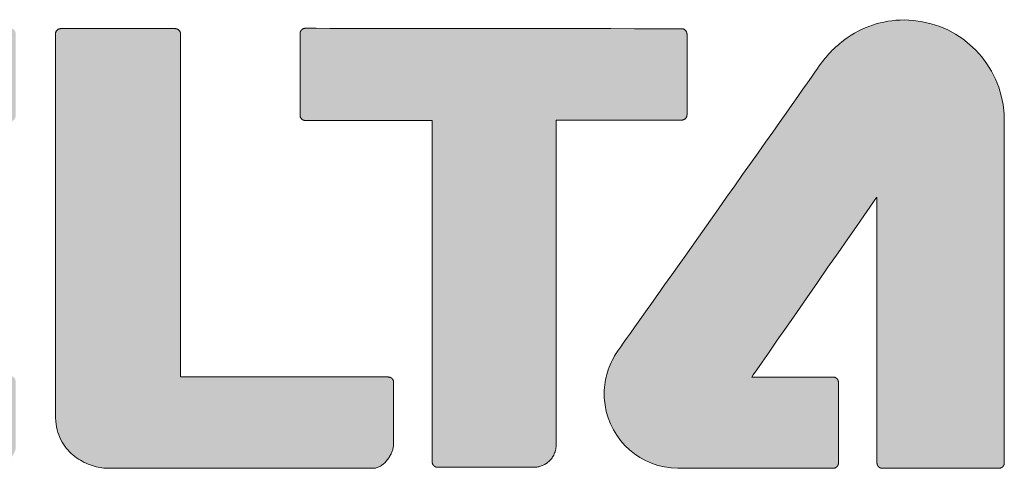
# Model space of a CAD drawing. Header units: millimetres. Extents: x 38 to 345, y 39 to 594.
# Tile 28 of 46: x 67.02 to 71.85, y 482.89 to 485.09. Entities that reach past the tile are written whole.
import ezdxf

# ---------------------------------------------------------------- set-up
doc = ezdxf.new("R2010")
doc.units = ezdxf.units.MM
doc.layers.add('PRINT', color=7, linetype='Continuous')

msp = doc.modelspace()

# ---------------------------------------------------------------- hatches: boundary and pattern name
at = {"layer": 'PRINT', "lineweight": 0}
h = msp.add_hatch(color=256, dxfattribs=at)
edge = h.paths.add_edge_path()
edge.add_spline(control_points=[(70.2881, 484.6027), (70.293, 484.6076), (70.2957, 484.6143), (70.2957, 484.6212), (70.2957, 484.6212), (70.2957, 485.0168), (70.2957, 485.0168), (70.2957, 485.0313), (70.284, 485.0429), (70.2696, 485.0429), (70.2696, 485.0429), (68.4248, 485.045), (68.4248, 485.045), (68.4181, 485.045), (68.4113, 485.0423), (68.4065, 485.0374), (68.4016, 485.0326), (68.3988, 485.0257), (68.3988, 485.019), (68.3988, 485.019), (68.3988, 484.619), (68.3988, 484.619), (68.3988, 484.6123), (68.4016, 484.6055), (68.4065, 484.6006), (68.4113, 484.5957), (68.4181, 484.5929), (68.4248, 484.5929), (68.4248, 484.5929), (69.0467, 484.5929), (69.0467, 484.5929), (69.0467, 484.5929), (69.0469, 482.919), (69.0469, 482.919), (69.0469, 482.912), (69.0496, 482.9054), (69.0545, 482.9006), (69.0594, 482.8956), (69.0662, 482.8929), (69.073, 482.8929), (69.1848, 482.8929), (69.5005, 482.8929), (69.5436, 482.8929), (69.5436, 482.8929), (69.5436, 482.8929), (69.5436, 482.8929), (69.5436, 482.8929), (69.5442, 482.8929), (69.5442, 482.8929), (69.568, 482.8932), (69.5949, 482.9012), (69.6172, 482.9204), (69.638, 482.9382), (69.6553, 482.9686), (69.655, 483.0115), (69.655, 483.0115), (69.655, 484.5821), (69.655, 484.5821), (69.655, 484.5821), (69.655, 484.595), (69.655, 484.595), (69.655, 484.595), (70.2696, 484.5951), (70.2696, 484.5951), (70.2766, 484.5951), (70.2832, 484.5979), (70.2881, 484.6027), (70.2881, 484.6027), (70.2881, 484.6027), (70.2881, 484.6027)], knot_values=[0, 0, 0, 0, 1, 1, 1, 2, 2, 2, 3, 3, 3, 4, 4, 4, 5, 5, 5, 6, 6, 6, 7, 7, 7, 8, 8, 8, 9, 9, 9, 10, 10, 10, 11, 11, 11, 12, 12, 12, 13, 13, 13, 14, 14, 14, 15, 15, 15, 16, 16, 16, 17, 17, 17, 18, 18, 18, 19, 19, 19, 20, 20, 20, 21, 21, 21, 22, 22, 22, 23, 23, 23, 23], degree=3, periodic=0)
edge = h.paths.add_edge_path()
edge.add_spline(control_points=[(67.0045, 483.3143), (67.0045, 483.3212), (67.0017, 483.328), (66.9968, 483.3327), (66.992, 483.3376), (66.9853, 483.3404), (66.9784, 483.3404), (66.9784, 483.3404), (65.8118, 483.3404), (65.8118, 483.3404), (65.8118, 483.3404), (65.8118, 483.8113), (65.8118, 483.8113), (65.8118, 483.8113), (66.8176, 483.8113), (66.8176, 483.8113), (66.8247, 483.8113), (66.8312, 483.8139), (66.836, 483.819), (66.8409, 483.8237), (66.8436, 483.8303), (66.8436, 483.8373), (66.8436, 483.8373), (66.8436, 484.234), (66.8436, 484.234), (66.8436, 484.241), (66.8409, 484.2475), (66.836, 484.2524), (66.8312, 484.2573), (66.8247, 484.2601), (66.8176, 484.2601), (66.8176, 484.2601), (65.8154, 484.2601), (65.8154, 484.2601), (65.8154, 484.2601), (65.8154, 484.5889), (65.8154, 484.5889), (65.8154, 484.5889), (66.9784, 484.5889), (66.9784, 484.5889), (66.9855, 484.5889), (66.992, 484.5916), (66.9968, 484.5966), (67.0017, 484.6014), (67.0045, 484.608), (67.0045, 484.6151), (67.0045, 484.6151), (67.0045, 485.0189), (67.0045, 485.0189), (67.0045, 485.026), (67.0017, 485.0325), (66.9968, 485.0374), (66.992, 485.0423), (66.9855, 485.045), (66.9784, 485.045), (66.9784, 485.045), (65.2058, 485.045), (65.2058, 485.045), (65.199, 485.045), (65.1924, 485.0423), (65.1875, 485.0374), (65.1827, 485.0325), (65.1798, 485.0257), (65.1798, 485.0189), (65.1798, 485.0189), (65.1798, 483.1402), (65.1798, 483.1402), (65.1796, 483.061), (65.2196, 482.9981), (65.2735, 482.9549), (65.3277, 482.9114), (65.3952, 482.8882), (65.45, 482.8879), (65.45, 482.8879), (66.8876, 482.8879), (66.8876, 482.8879), (66.9175, 482.8885), (66.9454, 482.9037), (66.9684, 482.925), (66.9801, 482.9354), (66.9882, 482.9468), (66.994, 482.9569), (66.997, 482.9618), (66.9991, 482.9666), (67.0009, 482.9707), (67.0025, 482.9757), (67.004, 482.9769), (67.0045, 482.9866), (67.0045, 482.9866), (67.0045, 482.9878), (67.0045, 482.9878), (67.0045, 482.9878), (67.0045, 483.3143), (67.0045, 483.3143), (67.0045, 483.3143), (67.0045, 483.3143), (67.0045, 483.3143)], knot_values=[0, 0, 0, 0, 1, 1, 1, 2, 2, 2, 3, 3, 3, 4, 4, 4, 5, 5, 5, 6, 6, 6, 7, 7, 7, 8, 8, 8, 9, 9, 9, 10, 10, 10, 11, 11, 11, 12, 12, 12, 13, 13, 13, 14, 14, 14, 15, 15, 15, 16, 16, 16, 17, 17, 17, 18, 18, 18, 19, 19, 19, 20, 20, 20, 21, 21, 21, 22, 22, 22, 23, 23, 23, 24, 24, 24, 25, 25, 25, 26, 26, 26, 27, 27, 27, 28, 28, 28, 29, 29, 29, 30, 30, 30, 31, 31, 31, 32, 32, 32, 32], degree=3, periodic=0)
edge = h.paths.add_edge_path()
edge.add_spline(control_points=[(68.8573, 483.3095), (68.8573, 483.2274), (68.8573, 483.0412), (68.8574, 483.0045), (68.8574, 483.0045), (68.8573, 483.0036), (68.8573, 483.0036), (68.8573, 483.0036), (68.8574, 483.0035), (68.8574, 483.0035), (68.8563, 482.9812), (68.8462, 482.9551), (68.827, 482.9298), (68.8076, 482.9056), (68.7849, 482.8889), (68.7569, 482.8879), (68.7569, 482.8879), (68.7561, 482.8879), (68.7561, 482.8879), (68.7561, 482.8879), (68.7554, 482.8879), (68.7554, 482.8879), (68.7554, 482.8879), (67.4588, 482.8879), (67.4588, 482.8879), (67.4103, 482.8881), (67.3457, 482.9061), (67.2931, 482.9475), (67.2409, 482.9884), (67.2001, 483.0531), (67.2001, 483.1478), (67.2001, 483.1478), (67.2001, 484.1763), (67.2001, 484.1763), (67.2001, 484.1763), (67.2001, 484.793), (67.2001, 484.793), (67.2001, 484.793), (67.2001, 485.0174), (67.2001, 485.0174), (67.2001, 485.0317), (67.212, 485.0434), (67.2263, 485.0434), (67.2263, 485.0434), (67.787, 485.0434), (67.787, 485.0434), (67.7939, 485.0434), (67.8004, 485.0406), (67.8053, 485.0358), (67.8102, 485.0309), (67.8132, 485.0242), (67.8132, 485.0173), (67.8132, 485.0173), (67.813, 483.3356), (67.813, 483.3356), (67.813, 483.3356), (68.8315, 483.3356), (68.8315, 483.3356), (68.8382, 483.3356), (68.8449, 483.3329), (68.8497, 483.328), (68.8547, 483.323), (68.8573, 483.3165), (68.8573, 483.3095), (68.8573, 483.3095), (68.8573, 483.3095), (68.8573, 483.3095)], knot_values=[0, 0, 0, 0, 1, 1, 1, 2, 2, 2, 3, 3, 3, 4, 4, 4, 5, 5, 5, 6, 6, 6, 7, 7, 7, 8, 8, 8, 9, 9, 9, 10, 10, 10, 11, 11, 11, 12, 12, 12, 13, 13, 13, 14, 14, 14, 15, 15, 15, 16, 16, 16, 17, 17, 17, 18, 18, 18, 19, 19, 19, 20, 20, 20, 21, 21, 21, 22, 22, 22, 22], degree=3, periodic=0)
edge = h.paths.add_edge_path()
edge.add_spline(control_points=[(64.5466, 484.1034), (64.3135, 484.4327), (64.067, 484.7818), (64.0135, 484.8593), (64.0134, 484.8594), (64.0132, 484.8594), (64.0132, 484.8595), (63.9828, 484.9037), (63.9426, 484.9458), (63.9102, 484.9725), (63.8253, 485.0439), (63.7149, 485.0872), (63.595, 485.0872), (63.3239, 485.0872), (63.1041, 484.8675), (63.1041, 484.5964), (63.1041, 484.5964), (63.1041, 484.5963), (63.1041, 484.5963), (63.1041, 484.5963), (63.104, 484.5963), (63.104, 484.5963), (63.104, 484.5963), (63.104, 483.8485), (63.104, 483.8485), (63.104, 483.4591), (63.104, 483.0391), (63.1041, 482.9155), (63.1041, 482.9085), (63.1069, 482.9019), (63.1118, 482.8969), (63.1166, 482.8922), (63.1234, 482.8893), (63.1302, 482.8893), (63.1302, 482.8893), (63.7022, 482.8893), (63.7022, 482.8893), (63.709, 482.8893), (63.7156, 482.8922), (63.7206, 482.8969), (63.7254, 482.9019), (63.7283, 482.9085), (63.7283, 482.9155), (63.7283, 482.9155), (63.7283, 484.2199), (63.7283, 484.2199), (63.7283, 484.2199), (64.3423, 483.3368), (64.3423, 483.3368), (64.3423, 483.3368), (63.9433, 483.3368), (63.9433, 483.3368), (63.9364, 483.3368), (63.9297, 483.334), (63.9247, 483.3291), (63.92, 483.3242), (63.917, 483.3175), (63.917, 483.3107), (63.917, 483.3107), (63.917, 482.9155), (63.917, 482.9155), (63.917, 482.9085), (63.92, 482.902), (63.9247, 482.8969), (63.9299, 482.8921), (63.9364, 482.8893), (63.9433, 482.8893), (63.9433, 482.8893), (64.7007, 482.8893), (64.7007, 482.8893), (64.9023, 482.8893), (65.0655, 483.0527), (65.0655, 483.2543), (65.0655, 483.332), (65.041, 483.4044), (64.9993, 483.4637), (64.9989, 483.4644), (64.7798, 483.7739), (64.5466, 484.1034), (64.5466, 484.1034), (64.5466, 484.1034), (64.5466, 484.1034)], knot_values=[0, 0, 0, 0, 1, 1, 1, 2, 2, 2, 3, 3, 3, 4, 4, 4, 5, 5, 5, 6, 6, 6, 7, 7, 7, 8, 8, 8, 9, 9, 9, 10, 10, 10, 11, 11, 11, 12, 12, 12, 13, 13, 13, 14, 14, 14, 15, 15, 15, 16, 16, 16, 17, 17, 17, 18, 18, 18, 19, 19, 19, 20, 20, 20, 21, 21, 21, 22, 22, 22, 23, 23, 23, 24, 24, 24, 25, 25, 25, 26, 26, 26, 27, 27, 27, 27], degree=3, periodic=0)
edge = h.paths.add_edge_path()
edge.add_spline(control_points=[(71.3604, 485.0857), (71.6313, 485.0857), (71.8511, 484.866), (71.8511, 484.595), (71.8511, 484.595), (71.8511, 482.914), (71.8511, 482.914), (71.8511, 482.9071), (71.8484, 482.9006), (71.8434, 482.8956), (71.8385, 482.8907), (71.8319, 482.8879), (71.8249, 482.8879), (71.8249, 482.8879), (71.2532, 482.8879), (71.2532, 482.8879), (71.2462, 482.8879), (71.2395, 482.8907), (71.2346, 482.8955), (71.2298, 482.9006), (71.227, 482.9072), (71.227, 482.914), (71.227, 482.914), (71.2268, 484.2184), (71.2268, 484.2184), (71.2268, 484.2184), (70.6128, 483.3353), (70.6128, 483.3353), (70.6128, 483.3353), (71.012, 483.3353), (71.012, 483.3353), (71.019, 483.3353), (71.0255, 483.3326), (71.0306, 483.3277), (71.0354, 483.3227), (71.038, 483.3163), (71.038, 483.3093), (71.038, 483.3093), (71.038, 482.914), (71.038, 482.914), (71.038, 482.9071), (71.0354, 482.9006), (71.0306, 482.8956), (71.0255, 482.8907), (71.019, 482.8879), (71.012, 482.8879), (71.012, 482.8879), (70.2545, 482.8879), (70.2545, 482.8879), (70.0531, 482.8879), (69.8899, 483.0513), (69.8899, 483.2529), (69.8899, 483.3308), (69.9142, 483.4031), (69.9559, 483.4624), (69.9564, 483.463), (70.1758, 483.7725), (70.4088, 484.102), (70.6419, 484.4314), (70.8883, 484.7806), (70.9417, 484.8578), (70.9722, 484.9021), (71.0126, 484.9444), (71.0448, 484.9708), (71.1301, 485.0426), (71.2401, 485.0857), (71.3604, 485.0857)], knot_values=[0, 0, 0, 0, 1, 1, 1, 2, 2, 2, 3, 3, 3, 4, 4, 4, 5, 5, 5, 6, 6, 6, 7, 7, 7, 8, 8, 8, 9, 9, 9, 10, 10, 10, 11, 11, 11, 12, 12, 12, 13, 13, 13, 14, 14, 14, 15, 15, 15, 16, 16, 16, 17, 17, 17, 18, 18, 18, 19, 19, 19, 20, 20, 20, 21, 21, 21, 22, 22, 22, 22], degree=3, periodic=0)

# ---------------------------------------------------------------- linework, layer by layer
for points in [[(71.3604, 485.0857), (71.4058, 485.0836), (71.4501, 485.0775), (71.493, 485.0675), (71.5344, 485.0539), (71.5741, 485.0368), (71.6119, 485.0164), (71.6476, 484.9929), (71.6811, 484.9664), (71.7121, 484.9372), (71.7405, 484.9054), (71.766, 484.8712), (71.7886, 484.8348), (71.808, 484.7964), (71.824, 484.7561), (71.8365, 484.7142), (71.8453, 484.6708), (71.8501, 484.6261), (71.8511, 484.5934), (71.8511, 484.5684), (71.8511, 484.5159), (71.8511, 484.4396), (71.8511, 484.3432), (71.8511, 484.2303), (71.8511, 484.1045), (71.8511, 483.9695), (71.8511, 483.8289), (71.8511, 483.6865), (71.8511, 483.5458), (71.8511, 483.4105), (71.8511, 483.2842), (71.8511, 483.1706), (71.8511, 483.0733), (71.8511, 482.996), (71.8511, 482.9424), (71.8511, 482.9161), (71.8511, 482.9132), (71.851, 482.9121), (71.8509, 482.9109), (71.8508, 482.9098), (71.8505, 482.9087), (71.8503, 482.9076), (71.85, 482.9065), (71.8496, 482.9054), (71.8492, 482.9043), (71.8488, 482.9033), (71.8483, 482.9022), (71.8477, 482.9012), (71.8471, 482.9002), (71.8465, 482.8993), (71.8458, 482.8983), (71.8451, 482.8974), (71.8443, 482.8965), (71.8435, 482.8957), (71.8426, 482.8948), (71.8417, 482.8941), (71.8408, 482.8933), (71.8399, 482.8927), (71.8389, 482.892), (71.8379, 482.8914), (71.8369, 482.8909), (71.8359, 482.8903), (71.8348, 482.8899), (71.8338, 482.8895), (71.8327, 482.8891), (71.8315, 482.8888), (71.8304, 482.8885), (71.8293, 482.8883), (71.8281, 482.8881), (71.8269, 482.888), (71.8258, 482.8879), (71.8245, 482.8879), (71.8165, 482.8879), (71.799, 482.8879), (71.7734, 482.8879), (71.7409, 482.8879), (71.7027, 482.8879), (71.6601, 482.8879), (71.6143, 482.8879), (71.5666, 482.8879), (71.5181, 482.8879), (71.4702, 482.8879), (71.4241, 482.8879), (71.3809, 482.8879), (71.3421, 482.8879), (71.3087, 482.8879), (71.2821, 482.8879), (71.2635, 482.8879), (71.2541, 482.8879), (71.2525, 482.8879), (71.2513, 482.888), (71.2501, 482.8881), (71.249, 482.8883), (71.2478, 482.8885), (71.2467, 482.8887), (71.2456, 482.889), (71.2445, 482.8894), (71.2434, 482.8898), (71.2423, 482.8903), (71.2413, 482.8908), (71.2403, 482.8913), (71.2393, 482.8919), (71.2383, 482.8925), (71.2373, 482.8932), (71.2364, 482.8939), (71.2355, 482.8946), (71.2347, 482.8954), (71.2339, 482.8963), (71.2331, 482.8972), (71.2324, 482.8981), (71.2317, 482.8991), (71.2311, 482.9001), (71.2305, 482.9011), (71.23, 482.9021), (71.2294, 482.9031), (71.229, 482.9042), (71.2286, 482.9052), (71.2282, 482.9063), (71.2279, 482.9074), (71.2276, 482.9085), (71.2274, 482.9097), (71.2272, 482.9108), (71.2271, 482.9119), (71.227, 482.9131), (71.227, 482.9146), (71.227, 482.9319), (71.227, 482.9708), (71.227, 483.0285), (71.227, 483.102), (71.227, 483.1886), (71.227, 483.2854), (71.2269, 483.3896), (71.2269, 483.4984), (71.2269, 483.6089), (71.2269, 483.7183), (71.2269, 483.8238), (71.2268, 483.9226), (71.2268, 484.0117), (71.2268, 484.0885), (71.2268, 484.15), (71.2268, 484.1934), (71.2268, 484.2159), (71.2251, 484.2159), (71.2135, 484.1993), (71.1923, 484.1688), (71.1626, 484.1261), (71.1259, 484.0733), (71.0835, 484.0123), (71.0367, 483.945), (70.9868, 483.8732), (70.9352, 483.799), (70.8832, 483.7242), (70.8321, 483.6507), (70.7833, 483.5806), (70.7381, 483.5156), (70.6979, 483.4577), (70.6639, 483.4088), (70.6375, 483.3709), (70.6201, 483.3458), (70.6129, 483.3355), (70.6156, 483.3353), (70.6252, 483.3353), (70.6408, 483.3353), (70.6617, 483.3353), (70.6868, 483.3353), (70.7154, 483.3353), (70.7466, 483.3353), (70.7795, 483.3353), (70.8132, 483.3353), (70.8469, 483.3353), (70.8797, 483.3353), (70.9108, 483.3353), (70.9393, 483.3353), (70.9642, 483.3353), (70.9849, 483.3353), (71.0002, 483.3353), (71.0096, 483.3353), (71.0123, 483.3353), (71.0134, 483.3353), (71.0146, 483.3352), (71.0157, 483.3351), (71.0169, 483.3349), (71.018, 483.3346), (71.0191, 483.3343), (71.0202, 483.334), (71.0213, 483.3336), (71.0224, 483.3332), (71.0234, 483.3327), (71.0245, 483.3322), (71.0255, 483.3316), (71.0264, 483.331), (71.0274, 483.3304), (71.0283, 483.3297), (71.0292, 483.3289), (71.0301, 483.3281), (71.031, 483.3273), (71.0317, 483.3264), (71.0325, 483.3255), (71.0332, 483.3246), (71.0338, 483.3236), (71.0344, 483.3227), (71.035, 483.3217), (71.0355, 483.3206), (71.0359, 483.3196), (71.0363, 483.3185), (71.0367, 483.3175), (71.037, 483.3164), (71.0373, 483.3153), (71.0375, 483.3142), (71.0377, 483.313), (71.0379, 483.3119), (71.0379, 483.3107), (71.038, 483.3095), (71.038, 483.3069), (71.038, 483.2976), (71.038, 483.2824), (71.038, 483.262), (71.038, 483.2372), (71.038, 483.2091), (71.038, 483.1783), (71.038, 483.1458), (71.038, 483.1124), (71.038, 483.079), (71.038, 483.0464), (71.038, 483.0156), (71.038, 482.9872), (71.038, 482.9623), (71.038, 482.9417), (71.038, 482.9262), (71.038, 482.9167), (71.038, 482.9138), (71.0379, 482.9126), (71.0379, 482.9115), (71.0377, 482.9104), (71.0376, 482.9092), (71.0373, 482.9081), (71.0371, 482.907), (71.0367, 482.9059), (71.0364, 482.9048), (71.036, 482.9038), (71.0355, 482.9027), (71.035, 482.9017), (71.0344, 482.9007), (71.0338, 482.8997), (71.0332, 482.8988), (71.0325, 482.8979), (71.0318, 482.897), (71.031, 482.8961), (71.0302, 482.8952), (71.0293, 482.8945), (71.0284, 482.8937), (71.0274, 482.893), (71.0265, 482.8923), (71.0255, 482.8917), (71.0245, 482.8911), (71.0235, 482.8906), (71.0224, 482.8901), (71.0214, 482.8897), (71.0203, 482.8893), (71.0192, 482.8889), (71.0181, 482.8886), (71.0169, 482.8884), (71.0158, 482.8882), (71.0146, 482.8881), (71.0135, 482.888), (71.0123, 482.8879), (71.0078, 482.8879), (70.9907, 482.8879), (70.962, 482.8879), (70.9233, 482.8879), (70.8763, 482.8879), (70.8225, 482.8879), (70.7638, 482.8879), (70.7016, 482.8879), (70.6376, 482.8879), (70.5736, 482.8879), (70.5111, 482.8879), (70.4518, 482.8879), (70.3972, 482.8879), (70.3492, 482.8879), (70.3093, 482.8879), (70.2791, 482.8879), (70.2603, 482.8879), (70.2514, 482.8879), (70.2177, 482.8898), (70.1849, 482.8946), (70.1531, 482.9022), (70.1224, 482.9126), (70.093, 482.9256), (70.0651, 482.941), (70.0387, 482.9587), (70.014, 482.9785), (69.9911, 483.0005), (69.9702, 483.0243), (69.9515, 483.0499), (69.9349, 483.0771), (69.9207, 483.1058), (69.909, 483.1358), (69.9, 483.1671), (69.8938, 483.1995), (69.8904, 483.2328), (69.8899, 483.2583), (69.8904, 483.2714), (69.8912, 483.2844), (69.8926, 483.2973), (69.8943, 483.31), (69.8965, 483.3226), (69.8991, 483.335), (69.9022, 483.3473), (69.9056, 483.3594), (69.9095, 483.3714), (69.9137, 483.3831), (69.9184, 483.3947), (69.9234, 483.406), (69.9288, 483.4172), (69.9346, 483.4281), (69.9407, 483.4389), (69.9471, 483.4494), (69.9539, 483.4596), (69.957, 483.464), (69.9621, 483.4711), (69.971, 483.4836), (69.9834, 483.5012), (69.9993, 483.5236), (70.0183, 483.5504), (70.0402, 483.5813), (70.0648, 483.616), (70.0919, 483.6543), (70.1213, 483.6957), (70.1527, 483.74), (70.1858, 483.7869), (70.2206, 483.8361), (70.2568, 483.8871), (70.2941, 483.9398), (70.3323, 483.9938), (70.3712, 484.0488), (70.4106, 484.1045), (70.4502, 484.1606), (70.4899, 484.2166), (70.5294, 484.2724), (70.5684, 484.3277), (70.6068, 484.382), (70.6443, 484.4351), (70.6807, 484.4867), (70.7158, 484.5364), (70.7494, 484.584), (70.7812, 484.6291), (70.8109, 484.6713), (70.8385, 484.7105), (70.8636, 484.7462), (70.8861, 484.7782), (70.9057, 484.8061), (70.9221, 484.8296), (70.9352, 484.8484), (70.9436, 484.8605), (70.9489, 484.868), (70.9544, 484.8754), (70.9601, 484.8828), (70.9658, 484.89), (70.9717, 484.8972), (70.9776, 484.9042), (70.9836, 484.9111), (70.9897, 484.9179), (70.9958, 484.9245), (71.0019, 484.9309), (71.008, 484.9371), (71.014, 484.9431), (71.02, 484.9488), (71.0259, 484.9544), (71.0318, 484.9596), (71.0375, 484.9646), (71.0431, 484.9694), (71.0548, 484.979), (71.0698, 484.9905), (71.0853, 485.0014), (71.1012, 485.0118), (71.1175, 485.0215), (71.1342, 485.0306), (71.1513, 485.0391), (71.1688, 485.0469), (71.1866, 485.0541), (71.2048, 485.0605), (71.2232, 485.0663), (71.242, 485.0714), (71.2611, 485.0757), (71.2805, 485.0792), (71.3001, 485.082), (71.32, 485.0841), (71.3401, 485.0853)], [(68.8573, 483.3095), (68.8573, 483.2946), (68.8573, 483.278), (68.8573, 483.2599), (68.8573, 483.2407), (68.8573, 483.2206), (68.8573, 483.1998), (68.8573, 483.1788), (68.8573, 483.1576), (68.8573, 483.1366), (68.8573, 483.1162), (68.8573, 483.0965), (68.8573, 483.0778), (68.8574, 483.0604), (68.8574, 483.0446), (68.8574, 483.0306), (68.8574, 483.0188), (68.8574, 483.0094), (68.8574, 483.0045), (68.8574, 483.0044), (68.8574, 483.0044), (68.8574, 483.0044), (68.8574, 483.0043), (68.8574, 483.0043), (68.8574, 483.0042), (68.8574, 483.0042), (68.8574, 483.0041), (68.8574, 483.004), (68.8574, 483.0039), (68.8573, 483.0039), (68.8573, 483.0038), (68.8573, 483.0038), (68.8573, 483.0037), (68.8573, 483.0037), (68.8573, 483.0037), (68.8573, 483.0036), (68.8573, 483.0036), (68.8573, 483.0036), (68.8573, 483.0036), (68.8573, 483.0036), (68.8573, 483.0036), (68.8573, 483.0036), (68.8573, 483.0036), (68.8574, 483.0036), (68.8574, 483.0036), (68.8574, 483.0036), (68.8574, 483.0035), (68.8574, 483.0035), (68.8574, 483.0035), (68.8574, 483.0035), (68.8574, 483.0035), (68.8574, 483.0035), (68.8574, 483.0035), (68.8574, 483.0035), (68.8572, 482.9999), (68.8567, 482.996), (68.8561, 482.992), (68.8553, 482.988), (68.8544, 482.984), (68.8532, 482.9798), (68.8519, 482.9757), (68.8504, 482.9715), (68.8488, 482.9673), (68.847, 482.963), (68.845, 482.9588), (68.8428, 482.9545), (68.8404, 482.9502), (68.8379, 482.9459), (68.8352, 482.9416), (68.8324, 482.9373), (68.8293, 482.933), (68.8261, 482.9287), (68.8228, 482.9247), (68.8194, 482.9209), (68.8159, 482.9172), (68.8123, 482.9137), (68.8087, 482.9104), (68.805, 482.9073), (68.8013, 482.9043), (68.7974, 482.9016), (68.7935, 482.8991), (68.7895, 482.8968), (68.7854, 482.8948), (68.7812, 482.893), (68.7769, 482.8915), (68.7725, 482.8902), (68.7681, 482.8892), (68.7635, 482.8885), (68.7589, 482.888), (68.7569, 482.8879), (68.7569, 482.8879), (68.7569, 482.8879), (68.7569, 482.8879), (68.7568, 482.8879), (68.7567, 482.8879), (68.7567, 482.8879), (68.7566, 482.8879), (68.7565, 482.8879), (68.7564, 482.8879), (68.7564, 482.8879), (68.7563, 482.8879), (68.7562, 482.8879), (68.7562, 482.8879), (68.7561, 482.8879), (68.7561, 482.8879), (68.7561, 482.8879), (68.7561, 482.8879), (68.7561, 482.8879), (68.756, 482.8879), (68.756, 482.8879), (68.756, 482.8879), (68.7559, 482.8879), (68.7559, 482.8879), (68.7558, 482.8879), (68.7558, 482.8879), (68.7557, 482.8879), (68.7557, 482.8879), (68.7556, 482.8879), (68.7556, 482.8879), (68.7555, 482.8879), (68.7555, 482.8879), (68.7555, 482.8879), (68.7554, 482.8879), (68.7554, 482.8879), (68.7548, 482.8879), (68.7376, 482.8879), (68.6989, 482.8879), (68.6416, 482.8879), (68.5685, 482.8879), (68.4825, 482.8879), (68.3862, 482.8879), (68.2826, 482.8879), (68.1745, 482.8879), (68.0646, 482.8879), (67.9559, 482.8879), (67.851, 482.8879), (67.7528, 482.8879), (67.6642, 482.8879), (67.5879, 482.8879), (67.5268, 482.8879), (67.4837, 482.8879), (67.4613, 482.8879), (67.4543, 482.888), (67.4457, 482.8884), (67.4369, 482.8891), (67.4279, 482.8902), (67.4187, 482.8917), (67.4093, 482.8935), (67.3997, 482.8958), (67.3901, 482.8983), (67.3804, 482.9013), (67.3706, 482.9047), (67.3608, 482.9085), (67.351, 482.9126), (67.3413, 482.9172), (67.3316, 482.9222), (67.322, 482.9276), (67.3126, 482.9335), (67.3034, 482.9398), (67.2943, 482.9465), (67.2855, 482.9536), (67.277, 482.9612), (67.2688, 482.9693), (67.2608, 482.9778), (67.2532, 482.9868), (67.246, 482.9963), (67.2392, 483.0062), (67.2328, 483.0167), (67.2269, 483.0277), (67.2215, 483.0392), (67.2166, 483.0513), (67.2123, 483.0638), (67.2086, 483.0769), (67.2055, 483.0906), (67.2031, 483.1048), (67.2014, 483.1195), (67.2004, 483.1348), (67.2001, 483.1481), (67.2001, 483.161), (67.2001, 483.1909), (67.2001, 483.2357), (67.2001, 483.2932), (67.2001, 483.361), (67.2001, 483.437), (67.2001, 483.519), (67.2001, 483.6046), (67.2001, 483.6918), (67.2001, 483.7781), (67.2001, 483.8615), (67.2001, 483.9397), (67.2001, 484.0104), (67.2001, 484.0714), (67.2001, 484.1204), (67.2001, 484.1554), (67.2001, 484.1739), (67.2001, 484.1778), (67.2001, 484.1889), (67.2001, 484.2098), (67.2001, 484.2392), (67.2001, 484.2758), (67.2001, 484.3182), (67.2001, 484.365), (67.2001, 484.415), (67.2001, 484.4668), (67.2001, 484.519), (67.2001, 484.5704), (67.2001, 484.6195), (67.2001, 484.6651), (67.2001, 484.7058), (67.2001, 484.7402), (67.2001, 484.7671), (67.2001, 484.7851), (67.2001, 484.7928), (67.2001, 484.7944), (67.2001, 484.7996), (67.2001, 484.8082), (67.2001, 484.8198), (67.2001, 484.8339), (67.2001, 484.8499), (67.2001, 484.8673), (67.2001, 484.8858), (67.2001, 484.9047), (67.2001, 484.9237), (67.2001, 484.9422), (67.2001, 484.9597), (67.2001, 484.9758), (67.2001, 484.9899), (67.2001, 485.0016), (67.2001, 485.0104), (67.2001, 485.0158), (67.2001, 485.0177), (67.2002, 485.0201), (67.2006, 485.0224), (67.2012, 485.0247), (67.2019, 485.0269), (67.2029, 485.029), (67.204, 485.031), (67.2053, 485.0328), (67.2067, 485.0346), (67.2083, 485.0362), (67.2101, 485.0377), (67.2119, 485.0391), (67.2139, 485.0402), (67.2159, 485.0412), (67.2181, 485.0421), (67.2203, 485.0427), (67.2226, 485.0431), (67.225, 485.0434), (67.2274, 485.0434), (67.237, 485.0434), (67.2557, 485.0434), (67.2821, 485.0434), (67.3151, 485.0434), (67.3534, 485.0434), (67.3959, 485.0434), (67.4412, 485.0434), (67.4883, 485.0434), (67.5358, 485.0434), (67.5825, 485.0434), (67.6273, 485.0434), (67.6689, 485.0434), (67.7062, 485.0434), (67.7378, 485.0434), (67.7625, 485.0434), (67.7793, 485.0434), (67.7867, 485.0434), (67.7879, 485.0434), (67.789, 485.0433), (67.7902, 485.0432), (67.7913, 485.043), (67.7925, 485.0428), (67.7936, 485.0425), (67.7947, 485.0422), (67.7958, 485.0418), (67.7968, 485.0414), (67.7979, 485.041), (67.7989, 485.0405), (67.7999, 485.0399), (67.8009, 485.0393), (67.8018, 485.0387), (67.8028, 485.038), (67.8037, 485.0373), (67.8046, 485.0365), (67.8054, 485.0357), (67.8062, 485.0349), (67.807, 485.034), (67.8077, 485.0331), (67.8084, 485.0321), (67.809, 485.0311), (67.8097, 485.0301), (67.8102, 485.0291), (67.8107, 485.0281), (67.8112, 485.027), (67.8116, 485.0259), (67.812, 485.0248), (67.8123, 485.0237), (67.8126, 485.0226), (67.8128, 485.0214), (67.813, 485.0203), (67.8131, 485.0191), (67.8131, 485.018), (67.8132, 485.0146), (67.8132, 484.9869), (67.8132, 484.9321), (67.8131, 484.8538), (67.8131, 484.7557), (67.8131, 484.6414), (67.8131, 484.5146), (67.8131, 484.3789), (67.8131, 484.238), (67.8131, 484.0955), (67.8131, 483.955), (67.8131, 483.8203), (67.813, 483.695), (67.813, 483.5827), (67.813, 483.4871), (67.813, 483.4118), (67.813, 483.3605), (67.813, 483.3368), (67.818, 483.3356), (67.8403, 483.3356), (67.8782, 483.3356), (67.9297, 483.3356), (67.9925, 483.3356), (68.0644, 483.3356), (68.1431, 483.3356), (68.2265, 483.3356), (68.3124, 483.3356), (68.3986, 483.3356), (68.4828, 483.3356), (68.5628, 483.3356), (68.6364, 483.3356), (68.7014, 483.3356), (68.7557, 483.3356), (68.7969, 483.3356), (68.8229, 483.3356), (68.8315, 483.3356), (68.8327, 483.3355), (68.8338, 483.3355), (68.835, 483.3353), (68.8361, 483.3352), (68.8372, 483.3349), (68.8383, 483.3346), (68.8394, 483.3343), (68.8405, 483.3339), (68.8415, 483.3335), (68.8426, 483.3331), (68.8436, 483.3325), (68.8446, 483.332), (68.8455, 483.3314), (68.8465, 483.3307), (68.8474, 483.33), (68.8483, 483.3293), (68.8492, 483.3285), (68.85, 483.3276), (68.8508, 483.3268), (68.8516, 483.3259), (68.8523, 483.325), (68.853, 483.324), (68.8536, 483.3231), (68.8542, 483.3221), (68.8547, 483.3211), (68.8552, 483.32), (68.8556, 483.319), (68.856, 483.3179), (68.8563, 483.3168), (68.8566, 483.3157), (68.8569, 483.3145), (68.857, 483.3134), (68.8572, 483.3122), (68.8573, 483.311), (68.8573, 483.3098), (68.8573, 483.3095), (68.8573, 483.3095), (68.8573, 483.3095), (68.8573, 483.3095), (68.8573, 483.3095), (68.8573, 483.3095), (68.8573, 483.3095), (68.8573, 483.3095), (68.8573, 483.3095), (68.8573, 483.3095), (68.8573, 483.3095), (68.8573, 483.3095), (68.8573, 483.3095), (68.8573, 483.3095), (68.8573, 483.3095), (68.8573, 483.3095), (68.8573, 483.3095)], [(70.2881, 484.6027), (70.2889, 484.6036), (70.2897, 484.6045), (70.2904, 484.6054), (70.2911, 484.6063), (70.2917, 484.6073), (70.2923, 484.6083), (70.2928, 484.6093), (70.2933, 484.6103), (70.2938, 484.6114), (70.2942, 484.6124), (70.2945, 484.6135), (70.2948, 484.6146), (70.2951, 484.6158), (70.2953, 484.6169), (70.2955, 484.618), (70.2956, 484.6192), (70.2956, 484.6203), (70.2957, 484.6215), (70.2957, 484.6273), (70.2957, 484.6395), (70.2957, 484.6574), (70.2957, 484.68), (70.2957, 484.7065), (70.2957, 484.736), (70.2957, 484.7678), (70.2957, 484.8008), (70.2957, 484.8343), (70.2957, 484.8674), (70.2957, 484.8993), (70.2957, 484.929), (70.2957, 484.9558), (70.2957, 484.9788), (70.2957, 484.9971), (70.2957, 485.0099), (70.2957, 485.0163), (70.2956, 485.0183), (70.2954, 485.0207), (70.2949, 485.023), (70.2943, 485.0252), (70.2934, 485.0274), (70.2924, 485.0294), (70.2912, 485.0314), (70.2899, 485.0332), (70.2884, 485.0349), (70.2868, 485.0364), (70.285, 485.0379), (70.2831, 485.0391), (70.2811, 485.0402), (70.279, 485.0411), (70.2768, 485.0419), (70.2746, 485.0424), (70.2722, 485.0427), (70.2698, 485.0429), (70.2554, 485.0429), (70.2096, 485.0429), (70.1361, 485.043), (70.0389, 485.0431), (69.922, 485.0433), (69.7893, 485.0434), (69.6449, 485.0436), (69.4928, 485.0438), (69.337, 485.0439), (69.1814, 485.0441), (69.0301, 485.0443), (68.887, 485.0445), (68.7562, 485.0446), (68.6416, 485.0447), (68.5473, 485.0448), (68.4772, 485.0449), (68.4353, 485.045), (68.4245, 485.045), (68.4234, 485.0449), (68.4223, 485.0449), (68.4211, 485.0447), (68.42, 485.0445), (68.4189, 485.0443), (68.4178, 485.044), (68.4167, 485.0437), (68.4156, 485.0433), (68.4145, 485.0429), (68.4135, 485.0424), (68.4125, 485.0419), (68.4115, 485.0413), (68.4105, 485.0407), (68.4095, 485.04), (68.4086, 485.0393), (68.4077, 485.0386), (68.4069, 485.0378), (68.406, 485.037), (68.4053, 485.0361), (68.4045, 485.0352), (68.4038, 485.0343), (68.4032, 485.0333), (68.4026, 485.0324), (68.402, 485.0313), (68.4015, 485.0303), (68.401, 485.0293), (68.4006, 485.0282), (68.4002, 485.0271), (68.3998, 485.026), (68.3995, 485.0249), (68.3993, 485.0237), (68.3991, 485.0226), (68.399, 485.0214), (68.3989, 485.0203), (68.3988, 485.0192), (68.3988, 485.0164), (68.3988, 485.0071), (68.3988, 484.9916), (68.3988, 484.9709), (68.3988, 484.9459), (68.3988, 484.9174), (68.3988, 484.8863), (68.3988, 484.8535), (68.3988, 484.8197), (68.3988, 484.7859), (68.3988, 484.753), (68.3988, 484.7218), (68.3988, 484.6932), (68.3988, 484.668), (68.3988, 484.6471), (68.3988, 484.6315), (68.3988, 484.6218), (68.3988, 484.6189), (68.3989, 484.6177), (68.399, 484.6166), (68.3991, 484.6154), (68.3993, 484.6143), (68.3995, 484.6132), (68.3998, 484.6121), (68.4002, 484.611), (68.4005, 484.6099), (68.401, 484.6088), (68.4014, 484.6078), (68.402, 484.6067), (68.4025, 484.6057), (68.4031, 484.6047), (68.4038, 484.6038), (68.4045, 484.6028), (68.4052, 484.6019), (68.406, 484.6011), (68.4068, 484.6002), (68.4077, 484.5994), (68.4086, 484.5987), (68.4095, 484.598), (68.4104, 484.5973), (68.4114, 484.5967), (68.4124, 484.5961), (68.4135, 484.5956), (68.4145, 484.5951), (68.4156, 484.5946), (68.4167, 484.5942), (68.4178, 484.5939), (68.4189, 484.5936), (68.42, 484.5933), (68.4211, 484.5931), (68.4222, 484.593), (68.4234, 484.5929), (68.4245, 484.5929), (68.4279, 484.5929), (68.4416, 484.5929), (68.4649, 484.5929), (68.4963, 484.5929), (68.5347, 484.5929), (68.5786, 484.5929), (68.6267, 484.5929), (68.6776, 484.5929), (68.73, 484.5929), (68.7826, 484.5929), (68.8339, 484.5929), (68.8827, 484.5929), (68.9276, 484.5929), (68.9673, 484.5929), (69.0004, 484.5929), (69.0256, 484.5929), (69.0414, 484.5929), (69.0467, 484.5928), (69.0467, 484.5761), (69.0467, 484.5311), (69.0467, 484.4614), (69.0467, 484.3706), (69.0467, 484.2625), (69.0467, 484.1405), (69.0468, 484.0084), (69.0468, 483.8697), (69.0468, 483.7282), (69.0468, 483.5873), (69.0468, 483.4508), (69.0468, 483.3222), (69.0469, 483.2052), (69.0469, 483.1034), (69.0469, 483.0205), (69.0469, 482.96), (69.0469, 482.9256), (69.0469, 482.9186), (69.0469, 482.9174), (69.047, 482.9162), (69.0472, 482.9151), (69.0474, 482.9139), (69.0476, 482.9128), (69.0479, 482.9117), (69.0483, 482.9106), (69.0486, 482.9095), (69.0491, 482.9084), (69.0496, 482.9074), (69.0501, 482.9064), (69.0507, 482.9054), (69.0513, 482.9044), (69.052, 482.9035), (69.0527, 482.9026), (69.0534, 482.9017), (69.0542, 482.9009), (69.0551, 482.9001), (69.0559, 482.8993), (69.0568, 482.8985), (69.0578, 482.8978), (69.0587, 482.8971), (69.0597, 482.8965), (69.0607, 482.896), (69.0618, 482.8954), (69.0628, 482.895), (69.0639, 482.8945), (69.065, 482.8941), (69.0661, 482.8938), (69.0672, 482.8935), (69.0684, 482.8933), (69.0695, 482.8931), (69.0707, 482.893), (69.0718, 482.8929), (69.073, 482.8929), (69.0929, 482.8929), (69.117, 482.8929), (69.1439, 482.8929), (69.1733, 482.8929), (69.2045, 482.8929), (69.2371, 482.8929), (69.2705, 482.8929), (69.3042, 482.8929), (69.3377, 482.8929), (69.3705, 482.8929), (69.4021, 482.8929), (69.4319, 482.8929), (69.4595, 482.8929), (69.4843, 482.8929), (69.5058, 482.8929), (69.5235, 482.8929), (69.5368, 482.8929), (69.5436, 482.8929), (69.5436, 482.8929), (69.5436, 482.8929), (69.5436, 482.8929), (69.5436, 482.8929), (69.5436, 482.8929), (69.5436, 482.8929), (69.5436, 482.8929), (69.5436, 482.8929), (69.5436, 482.8929), (69.5436, 482.8929), (69.5436, 482.8929), (69.5436, 482.8929), (69.5436, 482.8929), (69.5436, 482.8929), (69.5436, 482.8929), (69.5436, 482.8929), (69.5436, 482.8929), (69.5436, 482.8929), (69.5436, 482.8929), (69.5436, 482.8929), (69.5437, 482.8929), (69.5437, 482.8929), (69.5438, 482.8929), (69.5438, 482.8929), (69.5439, 482.8929), (69.5439, 482.8929), (69.544, 482.8929), (69.544, 482.8929), (69.5441, 482.8929), (69.5441, 482.8929), (69.5442, 482.8929), (69.5442, 482.8929), (69.5442, 482.8929), (69.5442, 482.8929), (69.5442, 482.8929), (69.5478, 482.893), (69.5519, 482.8932), (69.556, 482.8936), (69.5602, 482.8942), (69.5644, 482.895), (69.5686, 482.8959), (69.5729, 482.8969), (69.5771, 482.8982), (69.5813, 482.8996), (69.5856, 482.9012), (69.5898, 482.903), (69.5939, 482.905), (69.5981, 482.9071), (69.6021, 482.9095), (69.6062, 482.912), (69.6101, 482.9148), (69.614, 482.9178), (69.6178, 482.9209), (69.6213, 482.9241), (69.6246, 482.9275), (69.6279, 482.9312), (69.6311, 482.9351), (69.6342, 482.9392), (69.6371, 482.9436), (69.6398, 482.9482), (69.6424, 482.9531), (69.6447, 482.9582), (69.6469, 482.9636), (69.6489, 482.9692), (69.6506, 482.975), (69.652, 482.9811), (69.6532, 482.9874), (69.6541, 482.9939), (69.6547, 483.0007), (69.655, 483.0078), (69.655, 483.0149), (69.655, 483.0426), (69.655, 483.0953), (69.655, 483.1697), (69.655, 483.2624), (69.655, 483.3699), (69.655, 483.4889), (69.655, 483.6159), (69.655, 483.7476), (69.655, 483.8806), (69.655, 484.0114), (69.655, 484.1367), (69.655, 484.253), (69.655, 484.357), (69.655, 484.4452), (69.655, 484.5143), (69.655, 484.5608), (69.655, 484.5814), (69.655, 484.5822), (69.655, 484.5824), (69.655, 484.5829), (69.655, 484.5836), (69.655, 484.5844), (69.655, 484.5853), (69.655, 484.5863), (69.655, 484.5874), (69.655, 484.5885), (69.655, 484.5896), (69.655, 484.5906), (69.655, 484.5916), (69.655, 484.5926), (69.655, 484.5934), (69.655, 484.5941), (69.655, 484.5946), (69.655, 484.5949), (69.6551, 484.595), (69.6617, 484.595), (69.6786, 484.595), (69.7046, 484.595), (69.7382, 484.595), (69.7782, 484.595), (69.8231, 484.595), (69.8718, 484.5951), (69.9228, 484.5951), (69.9748, 484.5951), (70.0265, 484.5951), (70.0765, 484.5951), (70.1235, 484.5951), (70.1663, 484.5951), (70.2034, 484.5951), (70.2335, 484.5951), (70.2553, 484.5951), (70.2675, 484.5951), (70.2701, 484.5951), (70.2713, 484.5952), (70.2724, 484.5953), (70.2736, 484.5954), (70.2747, 484.5956), (70.2759, 484.5959), (70.277, 484.5962), (70.2781, 484.5965), (70.2792, 484.5969), (70.2802, 484.5974), (70.2813, 484.5979), (70.2823, 484.5984), (70.2833, 484.599), (70.2843, 484.5996), (70.2852, 484.6003), (70.2861, 484.601), (70.287, 484.6017), (70.2879, 484.6025), (70.2881, 484.6027), (70.2881, 484.6027), (70.2881, 484.6027), (70.2881, 484.6027), (70.2881, 484.6027), (70.2881, 484.6027), (70.2881, 484.6027), (70.2881, 484.6027), (70.2881, 484.6027), (70.2881, 484.6027), (70.2881, 484.6027), (70.2881, 484.6027), (70.2881, 484.6027), (70.2881, 484.6027), (70.2881, 484.6027), (70.2881, 484.6027), (70.2881, 484.6027)]]:
    msp.add_lwpolyline(points, close=True, dxfattribs=at)

doc.saveas('drawing.dxf')
